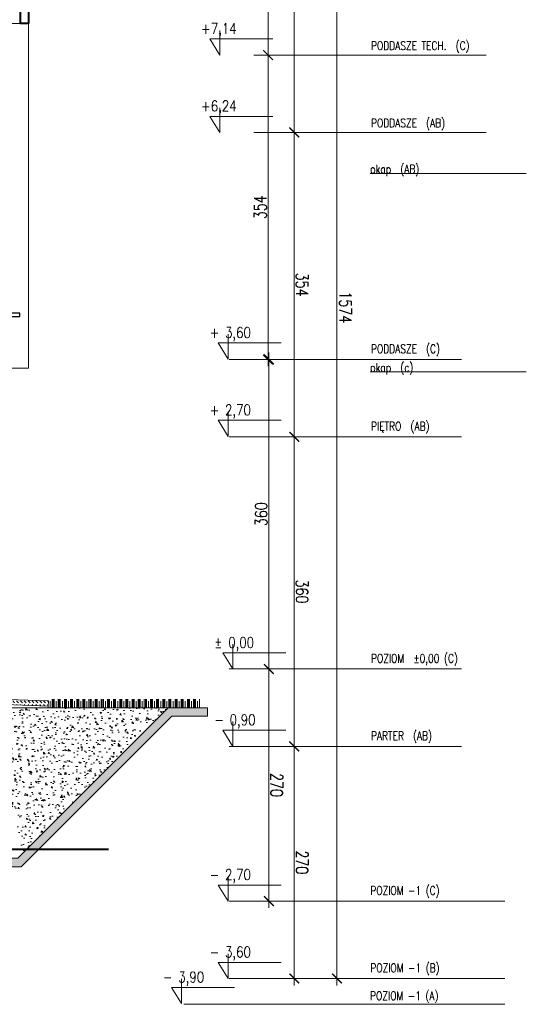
# Model space of a CAD drawing. Header units: millimetres. Extents: x 23192 to 177760, y -399809 to -79279.
# Tile 53 of 256: x 63445 to 64034, y -209387 to -208242. Entities that reach past the tile are written whole.
import ezdxf

# ---------------------------------------------------------------- set-up
doc = ezdxf.new("R2010")
doc.units = ezdxf.units.MM
doc.linetypes.add('CACHE', pattern=[9.525, 6.35, -3.175])
doc.layers.get('0').update_dxf_attribs({"lineweight": 0})
doc.layers.add('!! 0_bloki rzędnych', color=7, linetype='Continuous', lineweight=0, plot=False)
doc.layers.add('ND', color=240, linetype='Continuous', lineweight=0, plot=False)
for name, color, linetype, lineweight in [('!! 1_hatch projektowane ściany', 4, 'Continuous', 5), ('!! 1_PROJ Sciany', 2, 'Continuous', 40), ('!! 1_PROJ widok', 5, 'Continuous', 9), ('!! wymiary osi', 250, 'Continuous', 9), ('0-rzedne-blok', 62, 'Continuous', 13)]:
    doc.layers.add(name, color=color, linetype=linetype, lineweight=lineweight)
doc.layers.add('PROJ OKNO', color=3, linetype='CACHE')
doc.styles.add('DEUTSCH', font='SIMPLEX8')
doc.styles.add('SIMPLEX', font='simplex.shx', dxfattribs={"width": 0.77})
doc.dimstyles.new('OL PB 100', dxfattribs={"dimscale": 4, "dimtxt": 3.5, "dimasz": 0.2, "dimexe": 10, "dimexo": 10, "dimgap": 0.5, "dimtad": 1, "dimdec": 1, "dimrnd": 0.5, "dimzin": 9, "dimdsep": 46, "dimtxsty": 'SIMPLEX', "dimblk": 'thick_MSz', "dimcen": 0.05, "dimdle": 8, "dimse1": 1, "dimse2": 1, "dimclrd": 256, "dimclre": 256, "dimclrt": 3, "dimadec": 1, "dimazin": 2, "dimtfac": 1, "dimtdec": 1, "dimtix": 1, "dimtofl": 0, "dimtmove": 2, "dimatfit": 3, "dimldrblk": 'thick_MSz', "dimfxl": 10, "dimfxlon": 1, "dimtolj": 1, "dimlwd": -1, "dimlwe": -1, "dimarcsym": 0})

# ---------------------------------------------------------------- blocks, each defined once
blk = doc.blocks.new('thick_MSz')
for p, q in [((0, 15), (0, -15)), ((-10, 0), (10, 0))]:
    blk.add_line(p, q)
at = {"const_width": 2, "elevation": 2}
blk.add_lwpolyline([(-7.1, -7.1), (7.1, 7.1)], dxfattribs=at)
blk = doc.blocks.new('*D3823')
at = {"layer": 'DEFPOINTS', "color": 0, "ltscale": 100, "transparency": 16777216}
for p in [(15576.3, 8739.9), (15576.3, 8648.5), (15846.3, 8648.5)]:
    blk.add_point(p, dxfattribs=at)
at = {"layer": 'ND', "ltscale": 100, "transparency": 16777216}
blk.add_line((15845.5, 8739.9), (15577.1, 8739.9), dxfattribs=at)
at = {"layer": 'ND', "ltscale": 100, "transparency": 16777216, "xscale": 0.8, "yscale": 0.8, "zscale": 0.8}
for p, rotation in [((15576.3, 8739.9), 180.0000000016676), ((15846.3, 8739.9), 1.667546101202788e-09)]:
    blk.add_blockref('thick_MSz', p, dxfattribs=dict(at, rotation=rotation))
at = {"layer": 'ND', "color": 3, "ltscale": 100, "transparency": 16777216, "insert": (15711.3, 8748.9), "char_height": 14, "attachment_point": 5, "rotation": 0, "style": 'SIMPLEX'}
blk.add_mtext('\\A1;270', dxfattribs=at)
blk = doc.blocks.new('D_kota')
for p, q in [((8.66, 0), (8.66, 23.02)), ((-0.76, 15), (8.66, 15)), ((8.66, 0), (-0.76, 15))]:
    blk.add_line(p, q)
blk.add_lwpolyline([(-0.76, 15), (57.9, 15)])
at = {"style": 'DEUTSCH', "width": 0.8}
blk.add_attdef('POZ.ARCH', (7.32, 19.66), '', height=10, dxfattribs=at)
blk = doc.blocks.new('*D3824')
at = {"layer": 'DEFPOINTS', "color": 0, "ltscale": 100, "transparency": 16777216}
for p in [(15846.3, 8789.5), (14272.3, 8752.2), (15846.3, 8606.6)]:
    blk.add_point(p, dxfattribs=at)
at = {"layer": 'ND', "ltscale": 100, "transparency": 16777216}
blk.add_line((14273.1, 8789.5), (15845.5, 8789.5), dxfattribs=at)
at = {"layer": 'ND', "ltscale": 100, "transparency": 16777216, "xscale": 0.8, "yscale": 0.8, "zscale": 0.8}
for p, rotation in [((14272.3, 8789.5), 180.0000000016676), ((15846.3, 8789.5), 1.667517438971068e-09)]:
    blk.add_blockref('thick_MSz', p, dxfattribs=dict(at, rotation=rotation))
at = {"layer": 'ND', "color": 3, "ltscale": 100, "transparency": 16777216, "insert": (15065.7, 8799.5), "char_height": 14, "attachment_point": 5, "rotation": 0, "style": 'SIMPLEX'}
blk.add_mtext('\\A1;1574', dxfattribs=at)
blk = doc.blocks.new('*D3825')
at = {"layer": 'DEFPOINTS', "color": 0, "ltscale": 100, "transparency": 16777216}
for p in [(15216.3, 8739.9), (15216.3, 8648.5), (15576.3, 8648.5)]:
    blk.add_point(p, dxfattribs=at)
at = {"layer": 'ND', "ltscale": 100, "transparency": 16777216}
blk.add_line((15575.5, 8739.9), (15217.1, 8739.9), dxfattribs=at)
at = {"layer": 'ND', "ltscale": 100, "transparency": 16777216, "xscale": 0.8, "yscale": 0.8, "zscale": 0.8}
for p, rotation in [((15216.3, 8739.9), 180.0000000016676), ((15576.3, 8739.9), 1.667546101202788e-09)]:
    blk.add_blockref('thick_MSz', p, dxfattribs=dict(at, rotation=rotation))
at = {"layer": 'ND', "color": 3, "ltscale": 100, "transparency": 16777216, "insert": (15396.3, 8748.9), "char_height": 14, "attachment_point": 5, "rotation": 0, "style": 'SIMPLEX'}
blk.add_mtext('\\A1;360', dxfattribs=at)
blk = doc.blocks.new('*D3826')
at = {"layer": 'DEFPOINTS', "color": 0, "ltscale": 100, "transparency": 16777216}
for p in [(14862.3, 8739.9), (14862.3, 8648.6), (15216.3, 8648.5)]:
    blk.add_point(p, dxfattribs=at)
at = {"layer": 'ND', "ltscale": 100, "transparency": 16777216}
blk.add_line((15215.5, 8739.9), (14863.1, 8739.9), dxfattribs=at)
at = {"layer": 'ND', "ltscale": 100, "transparency": 16777216, "xscale": 0.8, "yscale": 0.8, "zscale": 0.8}
for p, rotation in [((14862.3, 8739.9), 180.0000000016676), ((15216.3, 8739.9), 1.667546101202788e-09)]:
    blk.add_blockref('thick_MSz', p, dxfattribs=dict(at, rotation=rotation))
at = {"layer": 'ND', "color": 3, "ltscale": 100, "transparency": 16777216, "insert": (15039.3, 8748.9), "char_height": 14, "attachment_point": 5, "rotation": 0, "style": 'SIMPLEX'}
blk.add_mtext('\\A1;354', dxfattribs=at)
blk = doc.blocks.new('*D3827')
at = {"layer": 'DEFPOINTS', "color": 0, "ltscale": 100, "transparency": 16777216}
for p in [(14272.3, 8739.9), (14272.3, 8693), (14862.3, 8648.6)]:
    blk.add_point(p, dxfattribs=at)
at = {"layer": 'ND', "ltscale": 100, "transparency": 16777216}
blk.add_line((14861.5, 8739.9), (14273.1, 8739.9), dxfattribs=at)
at = {"layer": 'ND', "ltscale": 100, "transparency": 16777216, "xscale": 0.8, "yscale": 0.8, "zscale": 0.8}
for p, rotation in [((14272.3, 8739.9), 180.0000000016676), ((14862.3, 8739.9), 1.667546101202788e-09)]:
    blk.add_blockref('thick_MSz', p, dxfattribs=dict(at, rotation=rotation))
at = {"layer": 'ND', "color": 3, "ltscale": 100, "transparency": 16777216, "insert": (14567.3, 8748.9), "char_height": 14, "attachment_point": 5, "rotation": 0, "style": 'SIMPLEX'}
blk.add_mtext('\\A1;590', dxfattribs=at)
blk = doc.blocks.new('*D3828')
at = {"layer": 'DEFPOINTS', "color": 0, "ltscale": 100, "transparency": 16777216}
for p in [(15486.3, 8710.4), (15486.3, 8648.5), (15756.3, 8648.5)]:
    blk.add_point(p, dxfattribs=at)
at = {"layer": 'ND', "ltscale": 100, "transparency": 16777216}
blk.add_line((15755.5, 8710.4), (15487.1, 8710.4), dxfattribs=at)
at = {"layer": 'ND', "ltscale": 100, "transparency": 16777216, "xscale": 0.8, "yscale": 0.8, "zscale": 0.8}
for p, rotation in [((15486.3, 8710.4), 180.0000000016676), ((15756.3, 8710.4), 1.667546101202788e-09)]:
    blk.add_blockref('thick_MSz', p, dxfattribs=dict(at, rotation=rotation))
at = {"layer": 'ND', "color": 3, "ltscale": 100, "transparency": 16777216, "insert": (15621.3, 8719.4), "char_height": 14, "attachment_point": 5, "rotation": 0, "style": 'SIMPLEX'}
blk.add_mtext('\\A1;270', dxfattribs=at)
blk = doc.blocks.new('*D3829')
at = {"layer": 'DEFPOINTS', "color": 0, "ltscale": 100, "transparency": 16777216}
for p in [(15126.3, 8710.4), (15126.3, 8648.5), (15486.3, 8648.5)]:
    blk.add_point(p, dxfattribs=at)
at = {"layer": 'ND', "ltscale": 100, "transparency": 16777216}
blk.add_line((15485.5, 8710.4), (15127.1, 8710.4), dxfattribs=at)
at = {"layer": 'ND', "ltscale": 100, "transparency": 16777216, "xscale": 0.8, "yscale": 0.8, "zscale": 0.8, "rotation": 180}
blk.add_blockref('thick_MSz', (15126.3, 8710.4), dxfattribs=at)
at = {"layer": 'ND', "ltscale": 100, "transparency": 16777216, "xscale": 0.8, "yscale": 0.8, "zscale": 0.8}
blk.add_blockref('thick_MSz', (15486.3, 8710.4), dxfattribs=at)
at = {"layer": 'ND', "color": 3, "ltscale": 100, "transparency": 16777216, "insert": (15306.3, 8701.4), "char_height": 14, "attachment_point": 5, "rotation": 180, "style": 'SIMPLEX'}
blk.add_mtext('\\A1;360', dxfattribs=at)
blk = doc.blocks.new('*D3821')
at = {"layer": 'DEFPOINTS', "color": 0, "ltscale": 100, "transparency": 16777216}
for p in [(14772.3, 8709.4), (14772.3, 8648.5), (15126.3, 8648.5)]:
    blk.add_point(p, dxfattribs=at)
at = {"layer": 'ND', "ltscale": 100, "transparency": 16777216}
blk.add_line((15125.5, 8709.4), (14773.1, 8709.4), dxfattribs=at)
at = {"layer": 'ND', "ltscale": 100, "transparency": 16777216, "xscale": 0.8, "yscale": 0.8, "zscale": 0.8, "rotation": 180}
blk.add_blockref('thick_MSz', (14772.3, 8709.4), dxfattribs=at)
at = {"layer": 'ND', "ltscale": 100, "transparency": 16777216, "xscale": 0.8, "yscale": 0.8, "zscale": 0.8}
blk.add_blockref('thick_MSz', (15126.3, 8709.4), dxfattribs=at)
at = {"layer": 'ND', "color": 3, "ltscale": 100, "transparency": 16777216, "insert": (14949.3, 8700.4), "char_height": 14, "attachment_point": 5, "rotation": 180, "style": 'SIMPLEX'}
blk.add_mtext('\\A1;354', dxfattribs=at)
blk = doc.blocks.new('*D3822')
at = {"layer": 'DEFPOINTS', "color": 0, "ltscale": 100, "transparency": 16777216}
for p in [(14479.8, 8709.4), (14479.8, 8593.5), (14772.3, 8593.5)]:
    blk.add_point(p, dxfattribs=at)
at = {"layer": 'ND', "ltscale": 100, "transparency": 16777216}
blk.add_line((14771.5, 8709.4), (14480.6, 8709.4), dxfattribs=at)
at = {"layer": 'ND', "ltscale": 100, "transparency": 16777216, "xscale": 0.8, "yscale": 0.8, "zscale": 0.8, "rotation": 180}
blk.add_blockref('thick_MSz', (14479.8, 8709.4), dxfattribs=at)
at = {"layer": 'ND', "ltscale": 100, "transparency": 16777216, "xscale": 0.8, "yscale": 0.8, "zscale": 0.8}
blk.add_blockref('thick_MSz', (14772.3, 8709.4), dxfattribs=at)
at = {"layer": 'ND', "color": 3, "ltscale": 100, "transparency": 16777216, "insert": (14626.1, 8718.4), "char_height": 14, "attachment_point": 5, "style": 'SIMPLEX'}
blk.add_mtext('\\A1;292.5', dxfattribs=at)
blk = doc.blocks.new('POZIOMY BLOK')
for p, q in [((14909.91, 9009.49), (14909.91, 8828.06)), ((15140.67, 9009.49), (15140.67, 8828.06)), ((15756.32, 8984.49), (15756.32, 8664.25)), ((15846.32, 8984.49), (15846.32, 8664.25)), ((15876.32, 8984.49), (15876.32, 8664.25)), ((14772.32, 8962.8), (14772.32, 8693.05)), ((14862.32, 8962.8), (14862.32, 8693.05)), ((15126.32, 8934), (15126.32, 8664.25)), ((15216.32, 8934), (15216.32, 8664.25)), ((15486.32, 8934), (15486.32, 8664.25)), ((15576.32, 8934), (15576.32, 8664.25)), ((15876.32, 8682.25), (15876.32, 8611.49))]:
    blk.add_line(p, q)
at = {"layer": '0-rzedne-blok'}
ref = blk.add_blockref('D_kota', (15486.32, 8657.67), dxfattribs=dict(at, xscale=1.250000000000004, yscale=1.250000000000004, zscale=1.250000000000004, rotation=90))
ref.add_attrib('POZ.ARCH', '%%p 0,00  ', (15461.74, 8646.85), dxfattribs={"layer": '0', "height": 12.5, "rotation": 90, "style": 'DEUTSCH', "width": 0.8})
ref = blk.add_blockref('D_kota', (15576.32, 8657.67), dxfattribs=dict(at, xscale=1.250000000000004, yscale=1.250000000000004, zscale=1.250000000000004, rotation=90))
ref.add_attrib('POZ.ARCH', '- 0,90  ', (15551.74, 8646.85), dxfattribs={"layer": '0', "height": 12.5, "rotation": 90, "style": 'DEUTSCH', "width": 0.8})
ref = blk.add_blockref('D_kota', (14772.32, 8642.51), dxfattribs=dict(at, xscale=1.250000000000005, yscale=1.250000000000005, zscale=1.250000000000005, rotation=90))
ref.add_attrib('POZ.ARCH', '+7,14', (14747.74, 8631.68), dxfattribs={"layer": '0', "height": 12.5, "rotation": 90, "style": 'DEUTSCH', "width": 0.8})
ref = blk.add_blockref('D_kota', (14862.32, 8642.51), dxfattribs=dict(at, xscale=1.250000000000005, yscale=1.250000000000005, zscale=1.250000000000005, rotation=90))
ref.add_attrib('POZ.ARCH', '+6,24', (14837.74, 8631.68), dxfattribs={"layer": '0', "height": 12.5, "rotation": 90, "style": 'DEUTSCH', "width": 0.8})
ref = blk.add_blockref('D_kota', (15125.85, 8652.26), dxfattribs=dict(at, xscale=1.250000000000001, yscale=1.250000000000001, zscale=1.250000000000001, rotation=89.99999992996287))
ref.add_attrib('POZ.ARCH', '+ 3,60', (15101.27, 8641.44), dxfattribs={"layer": '0', "height": 12.5, "rotation": 90, "style": 'DEUTSCH', "width": 0.8})
ref = blk.add_blockref('D_kota', (15215.85, 8652.26), dxfattribs=dict(at, xscale=1.250000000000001, yscale=1.250000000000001, zscale=1.250000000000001, rotation=89.99999992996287))
ref.add_attrib('POZ.ARCH', '+ 2,70', (15191.27, 8641.44), dxfattribs={"layer": '0', "height": 12.5, "rotation": 90, "style": 'DEUTSCH', "width": 0.8})
ref = blk.add_blockref('D_kota', (15756.32, 8652.26), dxfattribs=dict(at, xscale=1.250000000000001, yscale=1.250000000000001, zscale=1.250000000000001, rotation=89.99999992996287))
ref.add_attrib('POZ.ARCH', '- 2,70', (15731.74, 8641.44), dxfattribs={"layer": '0', "height": 12.5, "rotation": 90, "style": 'DEUTSCH', "width": 0.8})
ref = blk.add_blockref('D_kota', (15846.32, 8652.26), dxfattribs=dict(at, xscale=1.250000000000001, yscale=1.250000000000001, zscale=1.250000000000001, rotation=89.99999992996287))
ref.add_attrib('POZ.ARCH', '- 3,60', (15821.74, 8641.44), dxfattribs={"layer": '0', "height": 12.5, "rotation": 90, "style": 'DEUTSCH', "width": 0.8})
ref = blk.add_blockref('D_kota', (15875.5, 8597.99), dxfattribs=dict(at, xscale=1.250000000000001, yscale=1.250000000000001, zscale=1.250000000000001, rotation=89.99999992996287))
ref.add_attrib('POZ.ARCH', '- 3,90', (15850.92, 8587.16), dxfattribs={"layer": '0', "height": 12.5, "rotation": 90, "style": 'DEUTSCH', "width": 0.8})
at = {"style": 'SIMPLEX', "width": 0.77}
for s, p in [('PODDASZE TECH.  (C)', (14766.35, 8829.03, -0.04)), ('POZIOM  %%P0,00 (C)', (15478.99, 8829.03, -0.04)), ('PODDASZE  (AB)', (14856.35, 8829.03, -0.04)), ('PODDASZE  (C)', (15118.99, 8829.03, -0.04)), ('PIĘTRO  (AB)', (15208.99, 8829.03, -0.04)), ('PARTER  (AB)', (15568.99, 8829.03, -0.04)), ('POZIOM -1 (C)', (15748.99, 8828.23, -0.04)), ('POZIOM -1 (B)', (15838.99, 8828.23, -0.04)), ('POZIOM -1 (A)', (15871.38, 8827.97, -0.04)), ('okap  (AB)', (14909.91, 8828.06)), ('okap  (c)', (15140.67, 8828.06))]:
    blk.add_text(s, height=10, rotation=90, dxfattribs=at).set_placement(p)
at = {"layer": 'ND', "ltscale": 100}
dim = blk.add_linear_dim(base=(15846.32, 8789.48), p1=(14272.32, 8752.23), p2=(15846.32, 8606.6), angle=180, dimstyle='OL PB 100', dxfattribs=at)
dim.commit()
dim.dimension.update_dxf_attribs({"geometry": '*D3824', "text_midpoint": (15065.71, 8799.48), "dimtype": 160})
for base, p1, p2, picture, middle in [((14272.32, 8739.89), (14862.32, 8648.65), (14272.32, 8693.05), '*D3827', (14567.32, 8748.89)), ((14862.32, 8739.89), (15216.32, 8648.52), (14862.32, 8648.65), '*D3826', (15039.32, 8748.89)), ((15216.32, 8739.89), (15576.32, 8648.52), (15216.32, 8648.52), '*D3825', (15396.32, 8748.89)), ((15576.32, 8739.89), (15846.32, 8648.52), (15576.32, 8648.52), '*D3823', (15711.32, 8748.89)), ((15486.32, 8710.39), (15756.32, 8648.52), (15486.32, 8648.52), '*D3828', (15621.32, 8719.39)), ((14772.32, 8709.43), (15126.32, 8648.52), (14772.32, 8648.52), '*D3821', (14949.32, 8700.43)), ((15126.32, 8710.39), (15486.32, 8648.52), (15126.32, 8648.52), '*D3829', (15306.32, 8701.39))]:
    dim = blk.add_linear_dim(base=base, p1=p1, p2=p2, angle=180, dimstyle='OL PB 100', dxfattribs=at)
    dim.commit()
    dim.dimension.update_dxf_attribs({"geometry": picture, "text_midpoint": middle})
dim = blk.add_linear_dim(base=(14479.8, 8709.43), p1=(14772.32, 8593.49), p2=(14479.8, 8593.49), dimstyle='OL PB 100', dxfattribs=at)
dim.commit()
dim.dimension.update_dxf_attribs({"geometry": '*D3822', "text_midpoint": (14626.06, 8718.43)})

msp = doc.modelspace()

# ---------------------------------------------------------------- hatches: boundary and pattern name
at = {"layer": '!! 1_hatch projektowane ściany'}
h = msp.add_hatch(dxfattribs=at)
h.set_pattern_fill('DASH', color=256, angle=-45)
h.set_pattern_definition([(315, (263081.2866, -128162.2934), (4.49012806, -8e-16), [3.175, -3.175])])
h.paths.add_polyline_path([(63418.2333, -209031.98076), (63478.19675, -209034.07473), (63477.98735, -209040.07108), (63418.0239, -209037.97711)])
h = msp.add_hatch(dxfattribs=at)
h.set_pattern_fill('CLAY', color=256, scale=1.5, angle=90)
h.set_pattern_definition([(90, (263081.287, -128162.2934), (-7.14375, 2e-15), []), (90, (263080.096, -128162.2934), (-7.14375, 2e-15), []), (90, (263078.9054, -128162.2934), (-7.14375, 2e-15), []), (90, (263076.524, -128162.2934), (-7.14375, 2e-15), [7.14375, -4.7625])])
h.paths.add_polyline_path([(63478.27, -209031.97711), (63478.27, -209041.97711), (63654.4368, -209041.97711), (63654.4368, -209031.97711)])
h = msp.add_hatch(dxfattribs=at)
h.set_pattern_fill('AR-PARQ1', color=256, scale=0.1, angle=45)
h.paths.add_polyline_path([(60818.18484, -209126.96325), (60818.18484, -209116.96325), (61238.56735, -209116.96325), (61288.55349, -209066.97711), (61472.06505, -209066.97711), (61623.06965, -209216.97711), (61911.56965, -209216.97711), (62004.70449, -209123.84227), (62129.35516, -209123.84227), (62222.49, -209216.97711), (62303.06965, -209216.97711), (62453.06965, -209066.97711), (63192.48407, -209066.97711), (63342.48407, -209216.97711), (63442.56373, -209216.97711), (63617.56373, -209041.97711), (63663.22819, -209041.97711), (63663.22819, -209051.97711), (63621.70586, -209051.97711), (63446.70586, -209226.97711), (63332.48407, -209226.97711), (63188.34194, -209076.97711), (62457.21179, -209076.97711), (62313.06965, -209226.97711), (62212.49, -209226.97711), (62122.9923, -209133.84227), (62011.06735, -209133.84227), (61921.56965, -209226.97711), (61612.06505, -209226.97711), (61467.92291, -209076.97711), (61296.60141, -209076.97711), (61248.56735, -209126.96325)])
h = msp.add_hatch(dxfattribs=at)
h.set_pattern_fill('AR-CONC', color=256, scale=0.1, angle=-90)
h.set_pattern_definition([(320, (263081.287, -128162.293), (-1.5939086, -18.2184669), [1.905, -20.955]), (265, (263081.287, -128162.293), (19.1056845, 3.5243421), [1.524, -16.7640584]), (10.451445, (263081.154, -128163.812), (17.5117752, -14.6941247), [1.6190009, -17.8090245]), (316.1842, (263086.367, -128162.293), (-4.2042328, -27.107904), [2.8575, -31.4325]), (6.635558, (263086.016, -128164.552), (24.7426125, -23.7404134), [2.4285023, -26.7135608]), (261.184151, (263086.367, -128162.293), (24.7426125, -23.7404134), [2.2859967, -25.1459732]), (291, (263085.097, -128164.833), (-10.2265198, -15.1614391), [1.905, -20.955]), (236, (263085.097, -128164.833), (18.4187966, -6.1802028), [1.524, -16.764]), (341.451445, (263084.244, -128166.097), (8.1922769, -21.3416419), [1.6190009, -17.8089938]), (307.5, (263081.2866, -128162.2934), (8.45550389, -0.30886033), [0, -16.5608, 0, -17.018, 0, -16.8275]), (277.5, (263081.287, -128162.293), (10.0180575, -6.68196625), [0, -9.7028, 0, -16.1798, 0, -6.4135]), (237.5, (263081.2866, -128156.629), (-0.5728744, -13.55905952), [0, -6.35, 0, -19.812, 0, -26.289]), (227.5, (263081.287, -128154.089), (2.5426491, -14.81291814), [0, -8.255, 0, -13.1572, 0, -18.669])])
h.paths.add_polyline_path([(63461.71394, -209077.56731), (63461.71394, -209041.97711), (63617.56373, -209041.97711), (63442.56373, -209216.97711), (63442.56373, -209206.97711), (63442.56373, -209166.97711), (63425.18232, -209166.97711), (63416.0239, -209157.73447), (63416.0239, -209077.56731)])
h.paths.add_polyline_path([(63418.0239, -209077.56731), (63418.0239, -209041.97711), (63461.71394, -209041.97711), (63461.71394, -209077.56731)], flags=17)

# ---------------------------------------------------------------- linework, layer by layer
at = {"layer": '!! 1_PROJ Sciany'}
msp.add_lwpolyline([(63455.06373, -208246.31713), (63445.97395, -208246.31713), (63445.97395, -208217.15542), (63455.06373, -208217.15542)], close=True, dxfattribs=at)
msp.add_lwpolyline([(63547.99415, -209206.97711), (61212.56735, -209206.97711)], dxfattribs=at)
at = {"layer": '!! 1_PROJ widok'}
for points in [[(63405.06373, -208215.04014), (63455.06373, -208215.04014), (63455.06373, -208646.97711)], [(63427.06373, -208646.97711), (63455.06373, -208646.97711)]]:
    msp.add_lwpolyline(points, dxfattribs=at)
at = {"layer": '!! wymiary osi'}
msp.add_line((63418.0239, -209041.97711), (63663.22819, -209041.97711), dxfattribs=at)
msp.add_lwpolyline([(63418.2333, -209031.98076), (63478.19675, -209034.07473), (63477.98735, -209040.07108), (63418.0239, -209037.97711)], close=True, dxfattribs=at)
for points in [[(62222.49, -209216.97711), (62303.06965, -209216.97711), (62453.06965, -209066.97711), (63192.48407, -209066.97711), (63342.48407, -209216.97711), (63442.56373, -209216.97711), (63617.56373, -209041.97711), (63663.22819, -209041.97711), (63663.22819, -209051.97711), (63621.70586, -209051.97711), (63446.70586, -209226.97711), (63332.48407, -209226.97711), (63188.34194, -209076.97711), (62457.21179, -209076.97711), (62313.06965, -209226.97711), (62212.49, -209226.97711)], [(62610.06735, -209076.97711), (63188.34194, -209076.97711), (63332.48407, -209226.97711), (63446.70586, -209226.97711), (63621.70586, -209051.97711), (63663.22819, -209051.97711), (63663.22819, -209041.97711), (63617.56373, -209041.97711), (63442.56373, -209216.97711), (63342.48407, -209216.97711), (63192.48407, -209066.97711), (62610.06735, -209066.97711)], [(63418.0239, -209037.97711), (63477.98735, -209040.07108), (63477.98735, -209041.97711), (63617.56373, -209041.97711)]]:
    msp.add_lwpolyline(points, dxfattribs=at)
msp.add_lwpolyline([(63405.06373, -208246.31713), (63455.06373, -208246.31713)])
at = {"layer": 'PROJ OKNO', "linetype": 'Continuous'}
msp.add_lwpolyline([(63412.06373, -208586.98068), (63445.21088, -208586.98068), (63445.21088, -208583.06546), (63412.06373, -208583.06546)], close=True, dxfattribs=at)

# ---------------------------------------------------------------- block references
at = {"layer": '!! 0_bloki rzędnych', "linetype": 'Continuous', "rotation": 270}
msp.add_blockref('POZIOMY BLOK', (55024.09811, -193510.6546), dxfattribs=at)

doc.saveas('drawing.dxf')
